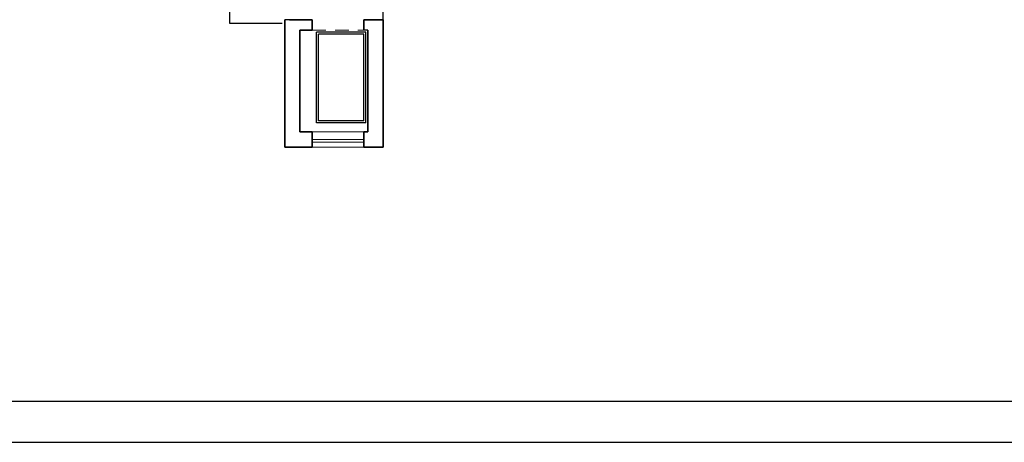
# Model space of a CAD drawing. Header units: millimetres. Extents: x -1249 to 11358, y -460 to 20182.
# Tile 13 of 37: x 4780 to 7173, y 7966 to 8993. Entities that reach past the tile are written whole.
import ezdxf

# ---------------------------------------------------------------- set-up
doc = ezdxf.new("R2010")
doc.units = ezdxf.units.MM
doc.linetypes.add('DGN Style 2', pattern=[55.531736, 33.319042, -22.212694])
for name, color, linetype, lineweight in [('KONTURY', 92, 'Continuous', 30), ('OKNA', 3, 'Continuous', 20), ('przerywane', 7, 'DGN Style 2', 0), ('ściana proj. - dział', 255, 'Continuous', 35)]:
    doc.layers.add(name, color=color, linetype=linetype, lineweight=lineweight)
doc.layers.add('opisy', color=7, linetype='Continuous')

msp = doc.modelspace()

# ---------------------------------------------------------------- linework, layer by layer
for p, q in [((5290.892, 8983.974), (5290.892, 9144.974)), ((5662.892, 8992.974), (5662.892, 9144.974)), ((5417.892, 8983.974), (5290.892, 8983.974)), ((5435.892, 8992.974), (5423.892, 8992.974)), ((5500.892, 8742.974), (5500.892, 8962.974)), ((5620.892, 8962.974), (5500.892, 8962.974)), ((5615.892, 8957.974), (5505.892, 8957.974)), ((5505.892, 8747.974), (5505.892, 8957.974)), ((5625.892, 8967.974), (5615.892, 8967.974)), ((5615.892, 8747.974), (5615.892, 8957.974)), ((5620.892, 8742.974), (5620.892, 8962.974)), ((5620.892, 8742.974), (5500.892, 8742.974)), ((5615.892, 8747.974), (5505.892, 8747.974))]:
    msp.add_line(p, q)
at = {"layer": 'KONTURY', "color": 0}
msp.add_lwpolyline([(8143.987, 8066.284), (8143.987, 10836.284), (1548.44, 10836.284), (1548.44, 8066.284)], close=True, dxfattribs=at)
at = {"layer": 'OKNA'}
for p, q in [((5490.892, 8720.974), (5615.892, 8720.974)), ((5490.892, 8702.474), (5615.892, 8702.474)), ((5490.892, 8695.974), (5615.892, 8695.974)), ((5490.892, 8683.974), (5615.892, 8683.974))]:
    msp.add_line(p, q, dxfattribs=at)
at = {"layer": 'opisy'}
msp.add_lwpolyline([(8252.978, 7966.284), (8252.978, 10936.284), (1413.463, 10936.284), (1413.463, 7966.284)], close=True, dxfattribs=at)
at = {"layer": 'przerywane'}
msp.add_line((5490.892, 8967.974), (5615.892, 8967.974), dxfattribs=at)
at = {"layer": 'ściana proj. - dział'}
for p, q in [((5423.892, 8992.974), (5423.892, 8683.974)), ((5490.892, 8992.974), (5435.892, 8992.974)), ((5490.892, 8967.974), (5490.892, 8992.974)), ((5662.892, 8992.974), (5615.892, 8992.974)), ((5615.892, 8967.974), (5615.892, 8992.974)), ((5662.892, 8683.974), (5662.892, 8992.974)), ((5662.892, 8683.974), (5662.892, 8992.974)), ((5662.892, 8683.974), (5662.892, 8992.974)), ((5460.892, 8967.974), (5460.892, 8720.974)), ((5490.892, 8967.974), (5460.892, 8967.974)), ((5625.892, 8720.974), (5625.892, 8967.974)), ((5460.892, 8720.974), (5490.892, 8720.974)), ((5490.892, 8720.974), (5490.892, 8683.974)), ((5615.892, 8720.974), (5615.892, 8683.974)), ((5615.892, 8720.974), (5625.892, 8720.974)), ((5423.892, 8683.974), (5490.892, 8683.974)), ((5615.892, 8683.974), (5662.892, 8683.974)), ((5615.892, 8683.974), (5662.892, 8683.974)), ((5615.892, 8683.974), (5662.892, 8683.974))]:
    msp.add_line(p, q, dxfattribs=at)

doc.saveas('drawing.dxf')
